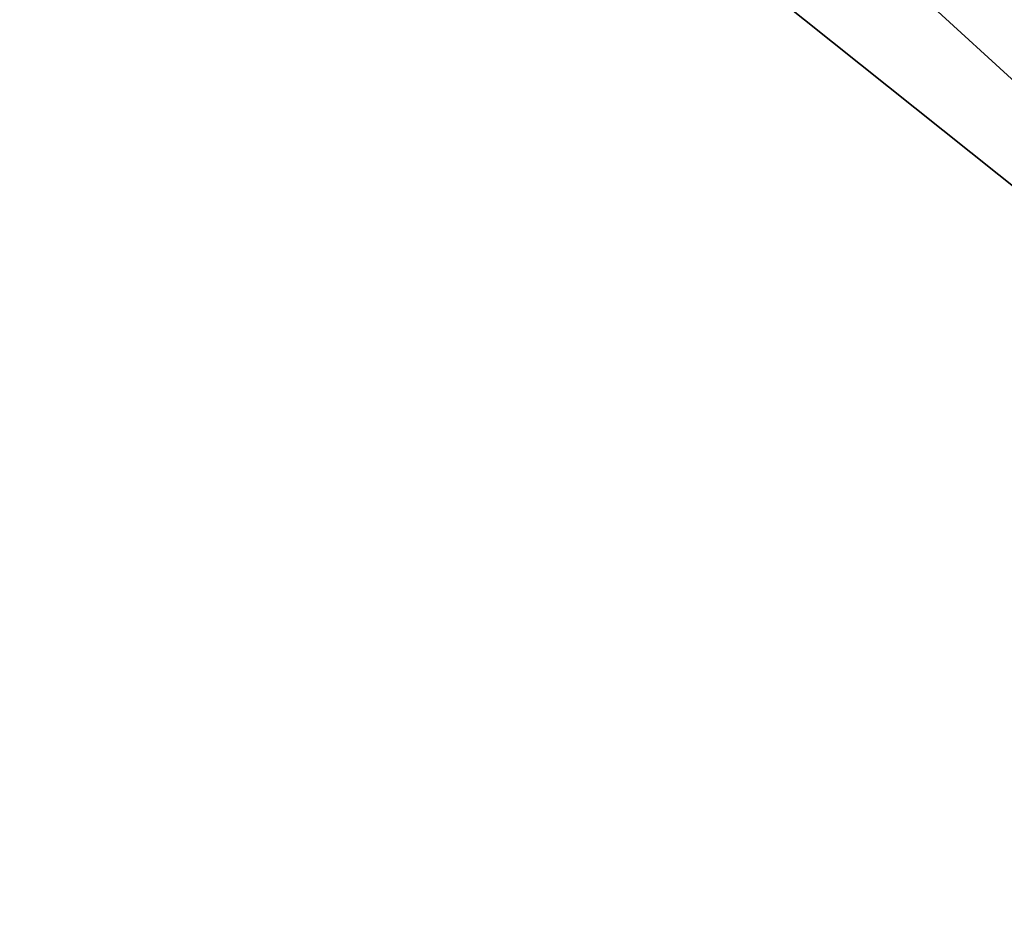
# Model space of a CAD drawing. Extents: x 5 to 504, y 5 to 504.
# Tile 169 of 256: x 244.0653 to 244.0865, y 237.3179 to 237.3372. Entities that reach past the tile are written whole.
import ezdxf

# ---------------------------------------------------------------- set-up
doc = ezdxf.new("R2010")
doc.units = 0
doc.layers.get('0').update_dxf_attribs({"color": 13, "linetype": 'CONTINUOUS'})

# ---------------------------------------------------------------- blocks, each defined once
blk = doc.blocks.new('GROUP_11')
blk.add_line((19.386933, 52.04873, 94), (24.096712, 55.814713, 94))
mesh = blk.add_polyface()
corners = [(24.096712, 55.814713, 94), (28.978333, 60.452275, 87.2), (22.901927, 57.791728, 87.2), (29.620717, 58.233392, 94)]
mesh.append_faces([[corners[k] for k in face] for face in [(0, 1, 2), (1, 0, 3)]], dxfattribs={"vtx0": -1})
mesh = blk.add_polyface()
corners = [(19.679265, 51.767866, 95.5), (24.096712, 55.814713, 94), (19.386933, 52.04873, 94), (24.30639, 55.467758, 95.5)]
mesh.append_faces([[corners[k] for k in face] for face in [(0, 1, 2), (1, 0, 3)]], dxfattribs={"vtx0": -1})
blk = doc.blocks.new('GROUP_30')
at = {"extrusion": (0, -9.4369e-16, -1), "xscale": 0.3399999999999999, "yscale": 0.3399999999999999, "zscale": 0.4000000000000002, "rotation": 180}
blk.add_blockref('GROUP_11', (-86.3320704, 110.8087796, -38.8), dxfattribs=at)
blk = doc.blocks.new('GROUP_2')
at = {"xscale": 2.5, "yscale": 2.5, "zscale": 2.5}
blk.add_blockref('GROUP_30', (3.254959, 3.008937, 100.352983), dxfattribs=at)

msp = doc.modelspace()

# ---------------------------------------------------------------- block references
msp.add_blockref('GROUP_2', (4.53896, 4.729547))

doc.saveas('drawing.dxf')
